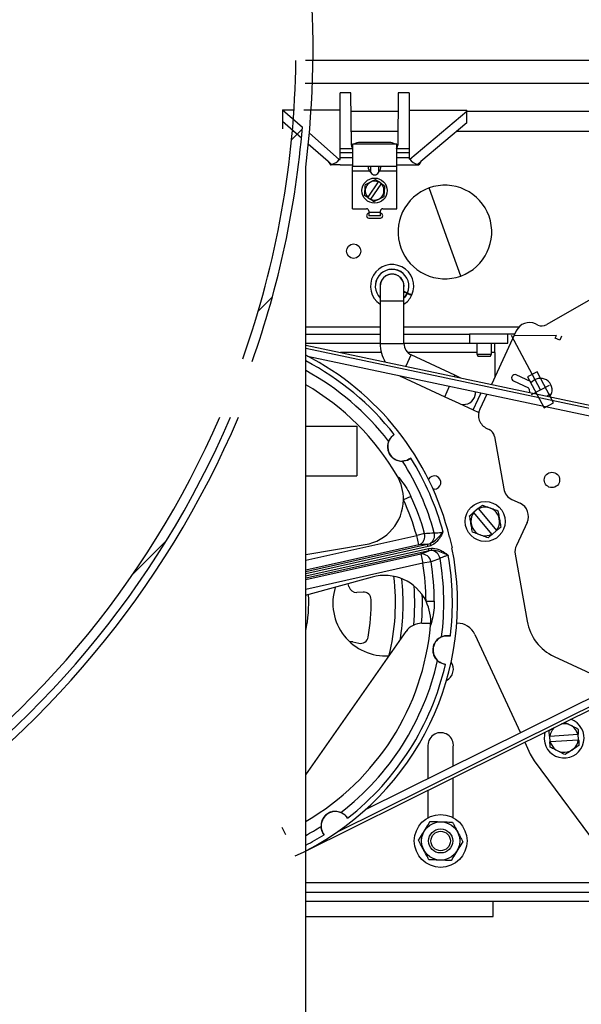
# Model space of a CAD drawing. Header units: inches. Extents: x 170 to 284, y 215 to 248.
# Tile 161 of 256: x 186.693 to 186.939, y 224.226 to 224.658. Entities that reach past the tile are written whole.
import ezdxf

# ---------------------------------------------------------------- set-up
doc = ezdxf.new("R2010")
doc.units = ezdxf.units.IN
doc.header["$LTSCALE"] = 0.25
doc.header["$MEASUREMENT"] = 0
doc.layers.add('ANNOTATIONS', color=1, linetype='Continuous')
doc.layers.add('RH BENCH MOUNT', color=7, linetype='Continuous')
doc.styles.add('ARIAL', font='arial.ttf', dxfattribs={"height": 0.09375})
doc.dimstyles.new('STANDARD$0', dxfattribs={"dimtxt": 0.09375, "dimasz": 0.09375, "dimexe": 0.03125, "dimexo": 0.046875, "dimgap": 0.09, "dimtad": 0, "dimtih": 1, "dimtoh": 1, "dimdec": 4, "dimzin": 0, "dimdsep": 46, "dimtxsty": 'ARIAL', "dimcen": 0.09, "dimadec": 0, "dimazin": 0, "dimtfac": 1, "dimtdec": 4, "dimtofl": 0, "dimtmove": 0, "dimatfit": 1, "dimfxl": 1, "dimtolj": 1, "dimtzin": 0, "dimarcsym": 0})

# ---------------------------------------------------------------- blocks, each defined once
blk = doc.blocks.new('*D120')
at = {"layer": 'ANNOTATIONS', "color": 0, "lineweight": -2, "transparency": 16777216}
for p, q in [((185.9197219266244, 225.4792255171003), (185.9197219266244, 226.2131025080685)), ((187.1533699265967, 224.4696948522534), (187.1533699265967, 226.2131025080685)), ((186.0134719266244, 226.1818525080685), (186.226271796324, 226.1818525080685)), ((187.0596199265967, 226.1818525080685), (186.846820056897, 226.1818525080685))]:
    blk.add_line(p, q, dxfattribs=at)
at = {"layer": 'ANNOTATIONS', "color": 0, "transparency": 16777216}
for points in [[(186.0134719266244, 226.1974775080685), (186.0134719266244, 226.1662275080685), (185.9197219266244, 226.1818525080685)], [(187.0596199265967, 226.1974775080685), (187.0596199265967, 226.1662275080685), (187.1533699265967, 226.1818525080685)]]:
    blk.add_solid(points, dxfattribs=at)
at = {"layer": 'defpoints', "color": 0, "transparency": 16777216}
for p in [(187.1533699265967, 226.1818525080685), (185.9197219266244, 225.4323505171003), (187.1533699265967, 224.4228198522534)]:
    blk.add_point(p, dxfattribs=at)
at = {"layer": 'ANNOTATIONS', "color": 0, "transparency": 16777216, "insert": (186.5365459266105, 226.1818525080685), "char_height": 0.09375, "attachment_point": 5, "style": 'ARIAL'}
blk.add_mtext('\\A1;DIM "A"', dxfattribs=at)
blk = doc.blocks.new('*D123')
at = {"layer": 'ANNOTATIONS', "color": 0, "lineweight": -2, "transparency": 16777216}
for p, q in [((186.8654245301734, 225.0595125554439), (188.1999515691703, 225.0595125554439)), ((188.1687015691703, 224.9657625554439), (188.1687015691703, 222.7038089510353)), ((188.1687015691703, 220.0069951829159), (188.1687015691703, 222.2689487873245)), ((187.7035320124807, 219.9132451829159), (188.1999515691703, 219.9132451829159))]:
    blk.add_line(p, q, dxfattribs=at)
at = {"layer": 'ANNOTATIONS', "color": 0, "transparency": 16777216}
for points in [[(188.1530765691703, 224.9657625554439), (188.1843265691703, 224.9657625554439), (188.1687015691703, 225.0595125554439)], [(188.1530765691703, 220.0069951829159), (188.1843265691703, 220.0069951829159), (188.1687015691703, 219.9132451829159)]]:
    blk.add_solid(points, dxfattribs=at)
at = {"layer": 'defpoints', "color": 0, "transparency": 16777216}
for p in [(186.8185495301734, 225.0595125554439), (187.6566570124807, 219.9132451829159), (188.1687015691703, 219.9132451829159)]:
    blk.add_point(p, dxfattribs=at)
at = {"layer": 'ANNOTATIONS', "color": 0, "transparency": 16777216, "insert": (188.1687015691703, 222.4863788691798), "char_height": 0.09375, "attachment_point": 5, "style": 'ARIAL'}
blk.add_mtext('\\A1;TOTAL\\PHEIGHT', dxfattribs=at)

msp = doc.modelspace()

# ---------------------------------------------------------------- hatches: boundary and pattern name
at = {"layer": 'RH BENCH MOUNT'}
h = msp.add_hatch(dxfattribs=at)
h.set_pattern_fill('ANSI31', color=256, scale=0.34241245, style=0)
h.set_pattern_definition([(45, (176.0482515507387, 218.320867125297), (-0.03026527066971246, 0.03026527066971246), [])])
edge = h.paths.add_edge_path(flags=0)
edge.add_line((186.4076545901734, 225.0520000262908), (186.0652421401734, 225.0520000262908))
edge.add_line((186.0652421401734, 225.0520000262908), (186.0652421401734, 225.0562801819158))
edge.add_line((186.0652421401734, 225.0562801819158), (186.4076545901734, 225.0562801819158))
edge.add_arc((186.4076545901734, 224.6453852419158), 0.4108949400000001, 269.9999999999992, 450, ccw=False)
edge.add_line((186.4076545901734, 224.2344903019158), (186.3348919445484, 224.2344903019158))
edge.add_line((186.3348919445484, 224.2344903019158), (186.3348919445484, 224.2387704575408))
edge.add_line((186.3348919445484, 224.2387704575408), (186.4076545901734, 224.2387704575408))
edge.add_arc((186.4076545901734, 224.6453852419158), 0.406614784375, 270, 450.0000000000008)

# ---------------------------------------------------------------- linework, layer by layer
for p, q in [((186.9468075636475, 224.6404747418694), (186.8185201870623, 224.6404747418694)), ((186.8182838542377, 224.6306116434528), (186.9567182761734, 224.6306116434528)), ((186.8384241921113, 224.6263158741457), (186.8336037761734, 224.6263158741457)), ((186.8336037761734, 224.6017038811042), (186.8336037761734, 224.6263158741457)), ((186.8386241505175, 224.6034029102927), (186.8384241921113, 224.6263158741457)), ((186.8591403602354, 224.6263158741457), (186.8589404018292, 224.6034029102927)), ((186.8639607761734, 224.6263158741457), (186.8591403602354, 224.6263158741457)), ((186.8639607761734, 224.6263158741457), (186.8639607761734, 224.6017038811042)), ((186.8083062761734, 224.6189462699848), (186.8171288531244, 224.6112461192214)), ((186.8083062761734, 224.6189462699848), (186.8134089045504, 224.6189462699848)), ((186.8083062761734, 224.6189462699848), (186.8083062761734, 224.6181836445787)), ((186.8083062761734, 224.6181836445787), (186.8083062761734, 224.6104883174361)), ((186.8176980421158, 224.6189462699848), (186.8336037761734, 224.6189462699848)), ((186.8590693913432, 224.6181836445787), (186.8384951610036, 224.6181836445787)), ((186.8892582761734, 224.6185534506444), (186.8639607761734, 224.6185534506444)), ((186.8642429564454, 224.5971685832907), (186.8892582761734, 224.6183444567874)), ((186.8892582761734, 224.6185534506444), (186.8892582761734, 224.6183444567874)), ((186.8892582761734, 224.6131919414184), (186.8892582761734, 224.6183444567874)), ((186.9567182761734, 224.6181836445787), (186.8892582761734, 224.6181836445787)), ((186.8166970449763, 224.6064118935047), (186.8083369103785, 224.6137084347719)), ((186.8083369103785, 224.6137084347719), (186.8083369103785, 224.6104883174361)), ((186.8083369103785, 224.6104883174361), (186.8083062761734, 224.6105150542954)), ((186.8083062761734, 224.6104883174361), (186.8083369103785, 224.6104883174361)), ((186.8126854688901, 224.6095303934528), (186.8131239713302, 224.6095303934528)), ((186.8385706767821, 224.6095303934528), (186.8589938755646, 224.6095303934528)), ((186.8892582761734, 224.6131919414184), (186.8691290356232, 224.5961522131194)), ((186.8849328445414, 224.6095303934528), (186.9567182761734, 224.6095303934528)), ((186.8201460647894, 224.6086127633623), (186.8333009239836, 224.5971314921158)), ((186.8284686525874, 224.5961378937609), (186.8196887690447, 224.6038007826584)), ((186.8336037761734, 224.6001001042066), (186.8336037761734, 224.6017038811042)), ((186.8390849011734, 224.6017038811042), (186.8336037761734, 224.6017038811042)), ((186.8584796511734, 224.6038104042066), (186.8390849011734, 224.6038104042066)), ((186.8390849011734, 224.6038104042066), (186.8390849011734, 224.5940287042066)), ((186.8551066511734, 224.6045483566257), (186.8424579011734, 224.6045483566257)), ((186.8584796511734, 224.5940287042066), (186.8584796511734, 224.6038104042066)), ((186.8639607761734, 224.6017038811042), (186.8584796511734, 224.6017038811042)), ((186.8639607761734, 224.6017038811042), (186.8639607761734, 224.6001001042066)), ((186.8298823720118, 224.5949289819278), (186.8284686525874, 224.5961522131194)), ((186.8284686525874, 224.5961522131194), (186.8284902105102, 224.5961522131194)), ((186.8284686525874, 224.5961378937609), (186.8284686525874, 224.5961522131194)), ((186.8284686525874, 224.5961378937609), (186.8293845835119, 224.5947080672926)), ((186.8284902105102, 224.5961522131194), (186.8299199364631, 224.5949289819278)), ((186.8333009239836, 224.5971314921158), (186.8336037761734, 224.5971314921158)), ((186.8336037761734, 224.6001001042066), (186.8390849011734, 224.6001001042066)), ((186.8336037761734, 224.5977390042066), (186.8336037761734, 224.6001001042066)), ((186.8336037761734, 224.5971314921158), (186.8336037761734, 224.5977390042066)), ((186.8390849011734, 224.5977390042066), (186.8336037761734, 224.5977390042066)), ((186.8584796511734, 224.6001001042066), (186.8639607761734, 224.6001001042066)), ((186.8639607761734, 224.5977390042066), (186.8584796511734, 224.5977390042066)), ((186.8639607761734, 224.6001001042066), (186.8639607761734, 224.5977390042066)), ((186.8639607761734, 224.5977390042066), (186.8639607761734, 224.5971685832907)), ((186.8642429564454, 224.5971685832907), (186.8639607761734, 224.5971685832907)), ((186.8691290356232, 224.5961522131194), (186.867669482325, 224.594916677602)), ((186.8691290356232, 224.5961522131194), (186.8681839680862, 224.5947088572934)), ((186.8185495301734, 224.1660078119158), (186.8185495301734, 224.593744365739)), ((186.8336772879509, 224.5947080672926), (186.8293845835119, 224.5947080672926)), ((186.8298823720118, 224.5949040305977), (186.8299199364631, 224.5949289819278)), ((186.8299199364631, 224.5949289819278), (186.8298823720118, 224.5949289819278)), ((186.8298823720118, 224.5949040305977), (186.8298823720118, 224.5949289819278)), ((186.8336773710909, 224.5947033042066), (186.8390849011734, 224.5947033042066)), ((186.8584796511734, 224.5940287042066), (186.8390849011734, 224.5940287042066)), ((186.8390849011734, 224.5920049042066), (186.8390849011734, 224.5940287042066)), ((186.8465778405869, 224.5920049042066), (186.8390849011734, 224.5920049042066)), ((186.8390849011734, 224.5754772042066), (186.8390849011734, 224.5920049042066)), ((186.8470548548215, 224.5913303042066), (186.8465778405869, 224.5920049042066)), ((186.8470548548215, 224.5913303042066), (186.8470548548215, 224.5940287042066)), ((186.8505096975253, 224.5940287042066), (186.8505096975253, 224.5913303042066)), ((186.8505096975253, 224.5913303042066), (186.8509867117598, 224.5920049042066)), ((186.8584796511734, 224.5920049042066), (186.8509867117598, 224.5920049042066)), ((186.8584796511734, 224.5947033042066), (186.8638871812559, 224.5947033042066)), ((186.8584796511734, 224.5920049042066), (186.8584796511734, 224.5940287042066)), ((186.8584796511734, 224.5754772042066), (186.8584796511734, 224.5920049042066)), ((186.8638872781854, 224.5947088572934), (186.8681839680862, 224.5947088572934)), ((186.8491141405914, 224.5882609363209), (186.8504625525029, 224.5873545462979)), ((186.8503677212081, 224.5872134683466), (186.8504625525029, 224.5873545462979)), ((186.8518062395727, 224.58645133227), (186.8504625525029, 224.5873545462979)), ((186.8503677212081, 224.5872134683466), (186.8458531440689, 224.5804972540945)), ((186.8471968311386, 224.5795940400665), (186.8517114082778, 224.5863102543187)), ((186.8518062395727, 224.58645133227), (186.8517114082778, 224.5863102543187)), ((186.8796384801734, 224.5652502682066), (186.872728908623, 224.5845948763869)), ((186.8457583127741, 224.5803561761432), (186.8444099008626, 224.5812625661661)), ((186.8457583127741, 224.5803561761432), (186.8458531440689, 224.5804972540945)), ((186.8457583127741, 224.5803561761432), (186.8471019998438, 224.5794529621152)), ((186.8471968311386, 224.5795940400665), (186.8471019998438, 224.5794529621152)), ((186.8390849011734, 224.5754772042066), (186.8452406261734, 224.5754772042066)), ((186.8462525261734, 224.5744653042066), (186.8462525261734, 224.5737333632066)), ((186.8513120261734, 224.5737333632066), (186.8513120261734, 224.5744653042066)), ((186.8523239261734, 224.5754772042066), (186.8584796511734, 224.5754772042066)), ((186.8462525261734, 224.5737333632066), (186.8462525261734, 224.5723841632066)), ((186.8513120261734, 224.5737333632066), (186.8462525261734, 224.5737333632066)), ((186.8513120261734, 224.572384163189), (186.8462525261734, 224.5723841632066)), ((186.8462525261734, 224.5713621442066), (186.8513120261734, 224.5713621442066)), ((186.8513120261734, 224.572384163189), (186.8513120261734, 224.5737333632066)), ((186.8865480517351, 224.5459056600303), (186.8796384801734, 224.5652502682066)), ((186.8512209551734, 224.5414773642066), (186.8512209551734, 224.5350057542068)), ((186.8616772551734, 224.5350057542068), (186.8616772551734, 224.5414773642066)), ((186.8616772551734, 224.5387371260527), (186.8618728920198, 224.5391482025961)), ((186.8630531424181, 224.5382247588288), (186.8630837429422, 224.5382105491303)), ((186.8631952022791, 224.5385306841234), (186.8632258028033, 224.5385164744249)), ((186.8640198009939, 224.5377636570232), (186.8641644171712, 224.5380742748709)), ((186.94448213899, 224.5362386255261), (186.9242796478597, 224.5245747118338)), ((186.8512209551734, 224.5350057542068), (186.8512209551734, 224.5162856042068)), ((186.8512209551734, 224.5350057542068), (186.8616772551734, 224.5350057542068)), ((186.8616772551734, 224.5162856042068), (186.8616772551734, 224.5350057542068)), ((186.8512209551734, 224.5234250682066), (186.8185495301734, 224.5234250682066)), ((186.9120525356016, 224.5234250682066), (186.8616772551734, 224.5234250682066)), ((186.9203896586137, 224.5244048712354), (186.9193913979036, 224.5248703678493)), ((186.8185495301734, 224.5203961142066), (186.8512209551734, 224.5203961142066)), ((186.8616772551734, 224.5203961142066), (186.8904152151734, 224.5203961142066)), ((186.8904152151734, 224.5203961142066), (186.8904152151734, 224.5163620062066)), ((186.898975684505, 224.5203961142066), (186.8904152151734, 224.5203961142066)), ((186.9103082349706, 224.5203961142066), (186.898975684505, 224.5203961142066)), ((186.910964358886, 224.5218031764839), (186.9000048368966, 224.4983004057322)), ((186.9072802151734, 224.5163620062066), (186.9072802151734, 224.5203961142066)), ((186.9216006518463, 224.495927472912), (186.9088910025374, 224.5198308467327)), ((186.9286402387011, 224.5198032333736), (186.9099380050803, 224.5196021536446)), ((186.9280700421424, 224.5185804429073), (186.9286402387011, 224.5198032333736)), ((186.9299806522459, 224.5176895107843), (186.9280700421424, 224.5185804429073)), ((186.930839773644, 224.5195319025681), (186.9299806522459, 224.5176895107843)), ((186.8185495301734, 224.5163620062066), (186.8512209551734, 224.5163620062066)), ((186.8185495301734, 224.5155454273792), (187.0355234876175, 224.4696095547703)), ((186.8185495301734, 224.5142534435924), (187.0332393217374, 224.4688011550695)), ((186.8512209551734, 224.5162856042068), (186.8564491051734, 224.5162856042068)), ((186.8564491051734, 224.5162856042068), (186.8616772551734, 224.5162856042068)), ((186.8616772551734, 224.5163620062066), (186.8904152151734, 224.5163620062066)), ((186.8904152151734, 224.5163620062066), (186.9072802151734, 224.5163620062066)), ((186.8935993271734, 224.5163620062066), (186.8935993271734, 224.5116195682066)), ((186.9000080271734, 224.5116195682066), (186.9000080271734, 224.5163620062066)), ((186.9014617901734, 224.5123144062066), (186.9014617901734, 224.5162369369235)), ((186.8194021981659, 224.51071042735), (187.0284674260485, 224.4664489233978)), ((186.8517223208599, 224.5123144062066), (186.8338109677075, 224.5123144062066)), ((186.862655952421, 224.5065428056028), (186.8648654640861, 224.5112811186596)), ((186.8935993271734, 224.5123144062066), (186.8633623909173, 224.5123144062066)), ((186.8839715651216, 224.5023717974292), (186.8648654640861, 224.5112811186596)), ((186.8935993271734, 224.5116195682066), (186.8941835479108, 224.5106076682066)), ((186.8935993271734, 224.5116195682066), (186.9000080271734, 224.5116195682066)), ((186.899423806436, 224.5106076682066), (186.8941835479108, 224.5106076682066)), ((186.899423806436, 224.5106076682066), (186.9000080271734, 224.5116195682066)), ((186.9014617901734, 224.5123144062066), (186.9000080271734, 224.5123144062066)), ((186.9014617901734, 224.5123144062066), (186.9014617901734, 224.501424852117)), ((186.8625136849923, 224.5062377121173), (186.862655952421, 224.5065428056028)), ((186.859692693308, 224.50218046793), (186.8604464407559, 224.501804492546)), ((186.8604464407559, 224.501804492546), (186.8605382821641, 224.5020014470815)), ((186.8604464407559, 224.501804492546), (186.8795525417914, 224.4928951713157)), ((186.883684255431, 224.5017556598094), (186.8839715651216, 224.5023717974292)), ((186.8866305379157, 224.5011318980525), (186.8839715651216, 224.5023717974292)), ((186.9018355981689, 224.5022264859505), (186.9014617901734, 224.5020904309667)), ((186.9018352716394, 224.5022257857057), (186.9014617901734, 224.502089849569)), ((186.909116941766, 224.5018789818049), (186.9090171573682, 224.5016649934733)), ((186.9174833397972, 224.49946634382), (186.910909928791, 224.5025315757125)), ((186.9200432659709, 224.5038857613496), (186.9158738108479, 224.5016688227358)), ((186.9158738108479, 224.5016688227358), (186.9231580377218, 224.4879691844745)), ((186.9273274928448, 224.4901861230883), (186.9200432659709, 224.5038857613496)), ((186.8795525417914, 224.4928951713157), (186.8817088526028, 224.4975193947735)), ((186.9096697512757, 224.4998720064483), (186.916243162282, 224.4968067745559)), ((186.9176545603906, 224.4938292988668), (186.925546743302, 224.4980256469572)), ((186.8795525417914, 224.4928951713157), (186.8856783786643, 224.4900386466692)), ((186.8941963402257, 224.4918352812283), (186.8954866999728, 224.4946024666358)), ((186.8980294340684, 224.4940641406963), (186.8949418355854, 224.4874427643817)), ((186.9165534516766, 224.4962800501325), (186.9166750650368, 224.4947711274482)), ((186.8856783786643, 224.4900386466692), (186.8919868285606, 224.4870969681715)), ((186.8919868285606, 224.4870969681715), (186.8941963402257, 224.4918352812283)), ((186.9231580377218, 224.4879691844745), (186.9273274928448, 224.4901861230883)), ((186.8919868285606, 224.4870969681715), (186.894458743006, 224.4859442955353)), ((186.8185495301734, 224.4799201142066), (186.8410378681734, 224.4799201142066)), ((186.8410378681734, 224.4799201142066), (186.8410378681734, 224.4581305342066)), ((186.8980090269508, 224.4790157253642), (186.8990072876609, 224.4785502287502)), ((186.9013776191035, 224.4754611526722), (186.9054284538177, 224.4524877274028)), ((186.8185495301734, 224.4581305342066), (186.8410378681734, 224.4581305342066)), ((186.8647416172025, 224.4491472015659), (186.8614428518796, 224.4476302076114)), ((186.8749500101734, 224.4523121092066), (186.874441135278, 224.4523568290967)), ((186.9089934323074, 224.4478417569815), (186.9126086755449, 224.4461559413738)), ((186.8942223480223, 224.4438312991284), (186.8922797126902, 224.4422108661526)), ((186.8923834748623, 224.4420864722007), (186.8922797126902, 224.4422108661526)), ((186.900278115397, 224.4326220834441), (186.8923834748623, 224.4420864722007)), ((186.8942223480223, 224.4438312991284), (186.8943261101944, 224.4437069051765)), ((186.8943261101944, 224.4437069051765), (186.9022207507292, 224.4342425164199)), ((186.9156758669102, 224.4377289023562), (186.9109734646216, 224.4276445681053)), ((186.8185495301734, 224.4210944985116), (186.8672393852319, 224.4319347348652)), ((186.8707323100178, 224.4329259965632), (186.8672393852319, 224.4319347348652)), ((186.8681521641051, 224.4278349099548), (186.8672393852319, 224.4319347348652)), ((186.9003818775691, 224.4324976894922), (186.900278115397, 224.4326220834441)), ((186.9003818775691, 224.4324976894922), (186.9023245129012, 224.434118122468)), ((186.9022207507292, 224.4342425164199), (186.9023245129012, 224.434118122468)), ((186.8185495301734, 224.4162079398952), (186.8720624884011, 224.4281219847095)), ((186.8185495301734, 224.4235990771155), (186.8445730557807, 224.4279881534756)), ((186.8681521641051, 224.4278349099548), (186.8185495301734, 224.4167914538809)), ((186.8720624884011, 224.4281219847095), (186.8681521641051, 224.4278349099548)), ((186.8720624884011, 224.4281219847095), (186.8730978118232, 224.4284382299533)), ((186.8722815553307, 224.427138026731), (186.8720624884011, 224.4281219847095)), ((186.873487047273, 224.4275244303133), (186.8722815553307, 224.427138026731)), ((186.873487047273, 224.4275244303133), (186.8730978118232, 224.4284382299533)), ((186.8816912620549, 224.4311942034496), (186.8817135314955, 224.4311991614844)), ((186.8817135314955, 224.4311991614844), (186.882226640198, 224.4288944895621)), ((186.882226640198, 224.4288944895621), (186.8827397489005, 224.4265898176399)), ((186.8722815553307, 224.427138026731), (186.8185495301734, 224.4151752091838)), ((186.8185495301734, 224.4142598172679), (186.8724757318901, 224.4262658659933)), ((186.8726947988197, 224.4252819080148), (186.8185495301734, 224.4132270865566)), ((186.8185495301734, 224.4126435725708), (186.8690320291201, 224.4238829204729)), ((186.8690320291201, 224.4238829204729), (186.8726947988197, 224.4252819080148)), ((186.8690320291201, 224.4238829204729), (186.8699448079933, 224.4197830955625)), ((186.8724757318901, 224.4262658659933), (186.8737312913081, 224.4264273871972)), ((186.8726947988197, 224.4252819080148), (186.8724757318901, 224.4262658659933)), ((186.8737664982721, 224.4254347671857), (186.8726947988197, 224.4252819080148)), ((186.8737664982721, 224.4254347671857), (186.8737312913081, 224.4264273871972)), ((186.8827174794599, 224.426584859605), (186.8827397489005, 224.4265898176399)), ((186.9104756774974, 224.423863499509), (186.9156794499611, 224.3943514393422)), ((186.8699448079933, 224.4197830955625), (186.8185495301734, 224.4083405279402)), ((186.8735283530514, 224.4203673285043), (186.8699448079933, 224.4197830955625)), ((186.8774921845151, 224.4219103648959), (186.8735283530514, 224.4203673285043)), ((186.8477450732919, 224.4137407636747), (186.81836546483, 224.4055766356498)), ((186.837522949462, 224.4095540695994), (186.8372223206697, 224.4108166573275)), ((186.8436997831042, 224.4071281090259), (186.8410038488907, 224.4069682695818)), ((187.036062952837, 224.4066746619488), (186.8447118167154, 224.3115321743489)), ((187.0436852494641, 224.4053792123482), (186.8173730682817, 224.2928535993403)), ((187.0412714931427, 224.40559064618), (186.8320479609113, 224.3015617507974)), ((186.8713545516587, 224.4031109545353), (186.8749853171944, 224.4031367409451)), ((186.8695495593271, 224.3934869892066), (186.8733875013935, 224.3934869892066)), ((186.8848255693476, 224.3934869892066), (186.8850696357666, 224.3934869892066)), ((186.8185495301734, 224.3269205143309), (186.8626420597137, 224.3898911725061)), ((186.8927214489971, 224.3885980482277), (186.9127452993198, 224.345359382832)), ((186.8392559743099, 224.3852771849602), (186.8418915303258, 224.3846877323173)), ((186.927531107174, 224.3789060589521), (186.9547177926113, 224.3662286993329)), ((186.9253701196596, 224.3463243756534), (186.9267277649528, 224.3472262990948)), ((186.914659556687, 224.3412258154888), (186.91707218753, 224.3360160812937)), ((186.9255198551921, 224.343942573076), (186.925681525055, 224.3439527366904)), ((186.9255198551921, 224.343942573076), (186.9256785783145, 224.3414178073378)), ((186.9258402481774, 224.3414279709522), (186.9256785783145, 224.3414178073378)), ((186.925681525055, 224.3439527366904), (186.9379820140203, 224.3447260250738)), ((186.9381407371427, 224.3422012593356), (186.9258402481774, 224.3414279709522)), ((186.9379820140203, 224.3447260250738), (186.9381436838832, 224.3447361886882)), ((186.9383024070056, 224.34221142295), (186.9381407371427, 224.3422012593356)), ((186.9383024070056, 224.34221142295), (186.9381436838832, 224.3447361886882)), ((186.8721841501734, 224.3398394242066), (186.8721841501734, 224.3251918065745)), ((186.8833150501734, 224.3307262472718), (186.8833150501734, 224.3392266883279)), ((186.9188125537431, 224.3330799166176), (186.9567724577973, 224.2817135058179)), ((186.8833150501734, 224.3080505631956), (186.8833150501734, 224.3256408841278)), ((186.8721841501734, 224.3201064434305), (186.8721841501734, 224.3080320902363)), ((186.8097659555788, 224.3005593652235), (186.8082489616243, 224.3038581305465)), ((186.8173730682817, 224.2928535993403), (186.8138133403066, 224.2911547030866)), ((186.9579526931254, 224.2794795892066), (186.8185495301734, 224.2794795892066)), ((186.8185495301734, 224.2754319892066), (186.9499908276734, 224.2754319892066)), ((186.8185495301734, 224.2713843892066), (186.9499908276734, 224.2713843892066)), ((186.8185495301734, 224.2713843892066), (186.8983511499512, 224.2713843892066)), ((186.9008487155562, 224.2646824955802), (186.9008487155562, 224.2713843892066)), ((186.8185495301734, 224.2646824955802), (186.9008487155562, 224.2646824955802))]:
    msp.add_line(p, q, dxfattribs=at)
at = {"layer": 'RH BENCH MOUNT', "flags": 128}
for points in [[(186.8630531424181, 224.5382247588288), (186.8619955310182, 224.5366369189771), (186.8616772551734, 224.5362947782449)], [(186.8616772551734, 224.5362469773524), (186.862021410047, 224.536615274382), (186.8630837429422, 224.5382105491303)], [(186.9102315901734, 224.5203961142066), (186.910297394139, 224.5203896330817), (186.9103045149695, 224.5203881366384)], [(186.8926262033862, 224.4925674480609), (186.8930770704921, 224.4941398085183), (186.8931056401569, 224.4951065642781)], [(186.9263752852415, 224.4942537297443), (186.9256185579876, 224.4938549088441), (186.9244635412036, 224.493122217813)], [(186.9235218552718, 224.3456322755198), (186.9232676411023, 224.3445600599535), (186.923158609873, 224.3425267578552)]]:
    msp.add_lwpolyline(points, dxfattribs=at)
at = {"layer": 'RH BENCH MOUNT'}
for centre, radius in [((186.8487822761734, 224.5834037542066), 0.005531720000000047), ((186.8395841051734, 224.5568177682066), 0.0031621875), ((186.9266046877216, 224.4563771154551), 0.003372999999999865), ((186.8973021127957, 224.4381644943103), 0.00876979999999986), ((186.8777664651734, 224.2978793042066), 0.01158625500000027), ((186.8777664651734, 224.2978793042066), 0.008387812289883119), ((186.8777664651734, 224.2978793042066), 0.005270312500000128), ((186.8777664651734, 224.2978793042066), 0.004258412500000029)]:
    msp.add_circle(centre, radius, dxfattribs=at)
for centre, radius, start, end in [((186.4076545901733, 224.6453852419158), 0.4141273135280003, 352.8366800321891, 90), ((186.4076545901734, 224.6453852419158), 0.406614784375, 340.4861304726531, 359.3080483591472), ((186.4076545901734, 224.6453852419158), 0.4108949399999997, 340.5256904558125, 355.2340977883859), ((186.8422396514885, 224.599734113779), 0.004819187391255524, 87.40432084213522, 122.2373075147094), ((186.8552928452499, 224.5996129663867), 0.004938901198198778, 58.19783775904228, 92.16053388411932), ((186.8487822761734, 224.5834037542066), 0.004126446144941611, 67.40494681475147, 224.7777942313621), ((186.8487822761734, 224.5834037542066), 0.004126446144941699, 247.404946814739, 44.77779423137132), ((186.8796384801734, 224.5652502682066), 0.02054156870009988, 109.6558805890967, 199.6558806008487), ((186.8796384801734, 224.5652502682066), 0.0205415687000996, 19.65588057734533, 109.6558805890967), ((186.8452406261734, 224.5744653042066), 0.001011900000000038, 1.628443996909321e-12, 90.00000000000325), ((186.8523239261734, 224.5744653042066), 0.001011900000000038, 90.00000000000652, 180), ((186.8462525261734, 224.5723740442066), 0.001011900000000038, 90, 270), ((186.8513120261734, 224.5723740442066), 0.001011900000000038, 270, 90), ((186.8796384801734, 224.5652502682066), 0.02054156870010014, 289.6558806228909, 19.65588057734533), ((186.8796384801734, 224.5652502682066), 0.02054156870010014, 199.6558806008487, 289.6558806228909), ((186.8564491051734, 224.5414773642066), 0.009486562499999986, 336.1103148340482, 236.5567267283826), ((186.8564491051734, 224.5414773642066), 0.007395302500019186, 336.3984140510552, 225.012254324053), ((186.8564491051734, 224.5414773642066), 0.007361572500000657, 336.4044024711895, 224.7492386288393), ((186.8564491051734, 224.5414773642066), 0.005270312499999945, 352.7477531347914, 187.2522468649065), ((186.8564491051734, 224.5414773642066), 0.005228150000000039, 359.9999999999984, 179.9999999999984), ((186.8564491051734, 224.5414773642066), 0.009486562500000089, 303.4432732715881, 334.0730242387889), ((186.9167114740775, 224.5191232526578), 0.006341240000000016, 65.00000000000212, 155.0000000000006), ((186.9221715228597, 224.5282260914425), 0.004216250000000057, 245.0000000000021, 300.0000000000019), ((186.8671990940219, 224.5162856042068), 0.01597813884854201, 180, 210.5744459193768), ((186.8671990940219, 224.5162856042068), 0.005521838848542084, 179.9999999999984, 244.9999999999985), ((186.7629598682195, 224.4023411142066), 0.1221869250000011, 13.65876806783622, 62.93790345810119), ((186.7629598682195, 224.4023411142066), 0.1199682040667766, 38.07142282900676, 62.39522040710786), ((186.7629598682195, 224.4023411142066), 0.116192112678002, 37.67150883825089, 61.41716033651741), ((186.9102399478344, 224.5010947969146), 0.001349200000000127, 154.9999999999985, 245.0000000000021), ((186.9103397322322, 224.5013087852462), 0.001349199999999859, 64.99999999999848, 155.0000000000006), ((186.9216006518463, 224.495927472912), 0.005059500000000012, 322.8809903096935, 133.9959625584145), ((186.7629598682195, 224.4023411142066), 0.1108046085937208, 30.23396058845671, 59.8880688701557), ((186.9160150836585, 224.4963176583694), 0.0005396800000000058, 356.0040374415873, 64.99999999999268), ((186.9177114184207, 224.4999554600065), 0.0005396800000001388, 244.9999999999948, 313.9959625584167), ((186.8878878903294, 224.494776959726), 0.005228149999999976, 245.0000000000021, 335.0000000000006), ((186.4076545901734, 224.6453852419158), 0.406614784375, 270, 336.6105439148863), ((186.4076545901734, 224.6453852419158), 0.4108949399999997, 270, 336.8684352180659), ((186.4076545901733, 224.6453852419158), 0.4141273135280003, 270, 337.0593416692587), ((186.9006889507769, 224.4847628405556), 0.006341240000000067, 155.0000000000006, 245.0000000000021), ((186.8608464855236, 224.4710133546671), 0.006324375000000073, 122.9786711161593, 307.1243975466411), ((186.8972254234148, 224.4747290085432), 0.004216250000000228, 10.00000000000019, 65.00000000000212), ((186.7629598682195, 224.4023411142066), 0.1161921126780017, 15.40701386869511, 32.43155982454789), ((186.7629598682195, 224.4023411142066), 0.1199682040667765, 15.05370213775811, 32.03164583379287), ((186.8412072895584, 224.447944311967), 0.02023800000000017, 359.1107037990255, 30.23396058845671), ((186.8749500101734, 224.4552297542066), 0.002917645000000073, 270, 150.6036247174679), ((186.7629598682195, 224.4023411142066), 0.1120282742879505, 15.84348115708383, 24.69614962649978), ((186.9116733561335, 224.453588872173), 0.006341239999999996, 190.0000000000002, 245.0000000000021), ((186.8412072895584, 224.447944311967), 0.02023800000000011, 279.5732988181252, 359.1107037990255), ((186.7629598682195, 224.4023411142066), 0.1083974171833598, 15.84348115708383, 24.69614962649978), ((186.9099287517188, 224.4404088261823), 0.006341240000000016, 335.0000000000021, 65.00000000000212), ((186.8973021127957, 224.4381644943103), 0.006290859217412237, 141.4321672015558, 298.2336156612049), ((186.8973021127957, 224.4381644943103), 0.00629085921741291, 321.4321672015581, 118.2336156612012), ((186.8666999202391, 224.4317702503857), 0.004194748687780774, 290.2553838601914, 15.99313330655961), ((186.8707539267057, 224.4321167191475), 0.004361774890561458, 302.5047532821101, 14.52079963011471), ((186.9167205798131, 224.4249646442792), 0.00634123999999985, 154.9999999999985, 190.0000000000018), ((186.7629598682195, 224.4023411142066), 0.1221869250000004, 297.0620965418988, 11.44430059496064), ((186.869386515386, 224.4197031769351), 0.004194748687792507, 9.10993535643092, 94.847684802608), ((186.8732045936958, 224.4211093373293), 0.004361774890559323, 10.58226903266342, 82.5983153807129), ((186.7629598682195, 224.4023411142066), 0.1199682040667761, 353.0714228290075, 10.04936652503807), ((186.7629598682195, 224.4023411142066), 0.1083974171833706, 0.4069190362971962, 9.259587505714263), ((186.7629598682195, 224.4023411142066), 0.1120282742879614, 0.4069190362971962, 9.259587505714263), ((186.7629598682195, 224.4023411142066), 0.1161921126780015, 352.671508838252, 9.696054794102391), ((186.8531635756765, 224.3942416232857), 0.02023800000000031, 25.99236486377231, 105.5297698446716), ((186.7631284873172, 224.4023443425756), 0.09481503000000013, 345.7590069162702, 7.103768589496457), ((186.7631284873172, 224.4023443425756), 0.09818802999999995, 350.4504542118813, 6.235890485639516), ((186.7629598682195, 224.4023411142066), 0.05691937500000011, 347.5910323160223, 3.650518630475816), ((186.8537191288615, 224.4023411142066), 0.02323997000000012, 162.7483330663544, 273.4464935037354), ((186.8408042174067, 224.4103353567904), 0.003373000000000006, 193.3930417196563, 273.3930417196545), ((186.8438994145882, 224.4037610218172), 0.003373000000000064, 1.005026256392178, 93.39304171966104), ((186.7631284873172, 224.4023443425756), 0.10324753, 354.621563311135, 4.140921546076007), ((186.7631284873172, 224.4023443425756), 0.1066205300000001, 355.233824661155, 1.924290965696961), ((186.7629598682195, 224.4023411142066), 0.0843250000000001, 349.7810571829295, 1.005026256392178), ((186.8531635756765, 224.3942416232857), 0.02023800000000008, 354.8691080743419, 25.99236486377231), ((186.8695495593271, 224.3850544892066), 0.00843249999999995, 90, 145.0000000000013), ((186.8850696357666, 224.3850544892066), 0.008432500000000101, 24.84888116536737, 90), ((186.9364404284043, 224.3980121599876), 0.02108125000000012, 190.0000000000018, 244.9999999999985), ((186.7629598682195, 224.4023411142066), 0.1108046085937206, 300.233960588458, 354.8691080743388), ((186.8385197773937, 224.3819855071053), 0.00337299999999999, 77.39304171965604, 100.3550777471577), ((186.842627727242, 224.3879794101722), 0.003373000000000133, 257.393041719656, 349.7810571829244), ((186.8807347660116, 224.3816834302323), 0.006324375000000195, 77.97867111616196, 262.1243975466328), ((186.7629598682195, 224.4023411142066), 0.1161921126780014, 307.6715088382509, 347.4315598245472), ((186.8777664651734, 224.3732928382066), 0.005565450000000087, 297.3513854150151, 34.25073379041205), ((186.7629598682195, 224.4023411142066), 0.1199682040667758, 308.0714228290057, 347.0316458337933), ((186.9319111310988, 224.343076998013), 0.00876980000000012, 183.5972496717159, 69.81456394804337), ((186.8777664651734, 224.3398394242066), 0.005582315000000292, 353.6983025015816, 180), ((186.9319111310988, 224.343076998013), 0.00629085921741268, 133.213927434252, 171.9979739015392), ((186.9319111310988, 224.343076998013), 0.006290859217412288, 15.19652544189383, 99.66050016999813), ((186.9319111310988, 224.343076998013), 0.006290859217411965, 195.1965254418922, 351.997973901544), ((186.9323758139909, 224.3431031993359), 0.01686499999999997, 204.8488811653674, 216.4644923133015), ((186.83163210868, 224.3044544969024), 0.006324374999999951, 32.97867111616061, 217.1243975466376), ((186.8085630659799, 224.3240936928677), 0.02023800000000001, 299.5676685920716, 300.2339605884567), ((186.7629598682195, 224.4023411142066), 0.1161921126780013, 298.582839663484, 302.4315598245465), ((186.7629598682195, 224.4023411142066), 0.1199682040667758, 297.6047795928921, 302.0316458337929)]:
    msp.add_arc(centre, radius, start, end, dxfattribs=at)
for centre, major_axis, ratio, start_param, end_param in [((186.8282668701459, 224.5989195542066), (-0.005603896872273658, -0.0001692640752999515), 0.7517716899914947, 1.840447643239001, 2.66348133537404), ((186.8693547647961, 224.5989195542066), (-0.005663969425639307, 0.0001647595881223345), 0.743829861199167, 0.467349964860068, 1.290383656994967), ((186.8265716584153, 224.5989195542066), (-0.003294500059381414, 0.004029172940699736), 0.3769877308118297, 2.890123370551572, 3.152393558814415), ((186.8480088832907, 224.5920049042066), (-0.001869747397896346, 0.001869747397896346), 0.4142135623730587, 5.890486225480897, 7.461282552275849), ((186.8495556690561, 224.5920049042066), (-0.001869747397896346, -0.001869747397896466), 0.4142135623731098, 1.963495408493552, 3.53429173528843), ((186.871068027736, 224.5989195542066), (0.003382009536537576, 0.004017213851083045), 0.3785144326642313, 3.130582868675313, 3.398753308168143), ((186.8487822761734, 224.5937732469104), (-2.115481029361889e-19, -0.003454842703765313), 0.7071067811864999, 5.497787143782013, 7.068583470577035)]:
    msp.add_ellipse(centre, major_axis=major_axis, ratio=ratio, start_param=start_param, end_param=end_param, dxfattribs=at)
for points, knots in [([(186.8386241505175, 224.6034029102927), (186.838672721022, 224.6031075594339), (186.8387535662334, 224.6026159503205), (186.8389903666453, 224.6021546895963), (186.8390849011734, 224.6019705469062)], [0, 0, 0, 0, 0.6007839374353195, 1, 1, 1, 1]), ([(186.8583554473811, 224.6017038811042), (186.8583572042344, 224.6017073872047), (186.8584080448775, 224.601808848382), (186.8585506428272, 224.6020974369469), (186.8588189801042, 224.6026476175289), (186.8588956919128, 224.6031247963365), (186.8589404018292, 224.6034029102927)], [0, 0, 0, 0, 0.006380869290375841, 0.1846525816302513, 0.5247913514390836, 1, 1, 1, 1]), ([(186.8447417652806, 224.5861197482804), (186.8455412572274, 224.5865112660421), (186.8470052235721, 224.5872281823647), (186.8484557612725, 224.5879385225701), (186.8491141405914, 224.5882609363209)], [0, 0, 0, 0, 0.5461136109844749, 0.9999999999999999, 0.9999999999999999, 0.9999999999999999, 0.9999999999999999]), ([(186.8444099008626, 224.5812625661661), (186.8444705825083, 224.582150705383), (186.8445816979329, 224.5837769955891), (186.8446917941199, 224.5853883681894), (186.8447417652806, 224.5861197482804)], [0, 0, 0, 0, 0.546113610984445, 1, 1, 1, 1]), ([(186.8518062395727, 224.58645133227), (186.8520848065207, 224.5862640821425), (186.852542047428, 224.5859567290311), (186.8529825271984, 224.5856606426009), (186.8531546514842, 224.5855449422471)], [0, 0, 0, 0, 0.6092345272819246, 1, 1, 1, 1]), ([(186.8531546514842, 224.5855449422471), (186.8530939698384, 224.5846568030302), (186.8529828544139, 224.5830305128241), (186.8528727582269, 224.5814191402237), (186.8528227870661, 224.5806877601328)], [0, 0, 0, 0, 0.5461136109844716, 1, 1, 1, 1]), ([(186.8484504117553, 224.5785465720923), (186.8482782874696, 224.5786622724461), (186.8478378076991, 224.5789583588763), (186.8473805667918, 224.5792657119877), (186.8471019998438, 224.5794529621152)], [0, 0, 0, 0, 0.3907654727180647, 1, 1, 1, 1]), ([(186.8528227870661, 224.5806877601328), (186.8520232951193, 224.5802962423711), (186.8505593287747, 224.5795793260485), (186.8491087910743, 224.5788689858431), (186.8484504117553, 224.5785465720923)], [0, 0, 0, 0, 0.5461136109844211, 1, 1, 1, 1]), ([(186.8616772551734, 224.5392355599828), (186.8617621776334, 224.5391961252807), (186.8619849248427, 224.5390926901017), (186.8624742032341, 224.5388654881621), (186.8629253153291, 224.5386560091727), (186.8631664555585, 224.5385440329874), (186.8631952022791, 224.5385306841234)], [0, 0, 0, 0, 0.2239365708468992, 0.5873740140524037, 0.9508101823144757, 1, 1, 1, 1]), ([(186.8630531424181, 224.5382247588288), (186.8629441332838, 224.5382753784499), (186.8626221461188, 224.5384248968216), (186.8621925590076, 224.538624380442), (186.8618420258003, 224.5387871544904), (186.861726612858, 224.5388407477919), (186.8616915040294, 224.5388570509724)], [0, 0, 0, 0, 0.2121784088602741, 0.6267247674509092, 0.8864489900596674, 1, 1, 1, 1]), ([(186.8649808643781, 224.5373295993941), (186.8649801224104, 224.5373299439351), (186.8649753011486, 224.5373321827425), (186.8648832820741, 224.5373749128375), (186.8646133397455, 224.5375002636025), (186.8642143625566, 224.5376855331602), (186.8636599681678, 224.5379429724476), (186.863265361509, 224.5381262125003), (186.8630837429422, 224.5382105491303)], [0, 0, 0, 0, 0.0390232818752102, 0.2535709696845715, 0.3877987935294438, 0.6024024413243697, 0.8170048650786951, 1, 1, 1, 1]), ([(186.8632258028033, 224.5385164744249), (186.8632741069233, 224.538494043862), (186.8635347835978, 224.538372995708), (186.8640034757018, 224.5381553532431), (186.8644788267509, 224.5379346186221), (186.8648444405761, 224.5377648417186), (186.8650787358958, 224.5376560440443), (186.8651092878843, 224.5376418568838), (186.8651229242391, 224.5376355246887)], [0, 0, 0, 0, 0.04882885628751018, 0.2635084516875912, 0.4781533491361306, 0.6125143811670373, 0.8270524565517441, 1, 1, 1, 1]), ([(186.8549291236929, 224.4733500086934), (186.8550415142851, 224.4735965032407), (186.8552915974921, 224.4741449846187), (186.8560201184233, 224.4751917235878), (186.8568404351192, 224.4759421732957), (186.8573267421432, 224.4762671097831), (186.8574039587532, 224.4763187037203)], [0, 0, 0, 0, 0.2792249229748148, 0.6213105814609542, 0.9398710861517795, 1, 1, 1, 1]), ([(186.8549291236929, 224.4733500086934), (186.8546858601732, 224.4726050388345), (186.8543435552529, 224.4715567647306), (186.8544913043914, 224.4697435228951), (186.8548539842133, 224.4685091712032), (186.8554608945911, 224.4674012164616), (186.8561905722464, 224.4664968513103), (186.8572151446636, 224.4656297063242), (186.8588077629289, 224.464819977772), (186.8601020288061, 224.4646211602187), (186.8609054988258, 224.4646495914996), (186.8610298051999, 224.4646539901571)], [0, 0, 0, 0, 0.2359321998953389, 0.3319887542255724, 0.4289037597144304, 0.4920882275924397, 0.5554148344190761, 0.6317140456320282, 0.7480440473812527, 0.961019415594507, 1, 1, 1, 1]), ([(186.8646635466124, 224.4659707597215), (186.8643953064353, 224.4657860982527), (186.8637881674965, 224.4653681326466), (186.8627575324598, 224.4649421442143), (186.86176280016, 224.4647104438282), (186.8612608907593, 224.4646717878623), (186.8610298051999, 224.4646539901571)], [0, 0, 0, 0, 0.2096432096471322, 0.4745096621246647, 0.7580574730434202, 1, 1, 1, 1]), ([(186.8586924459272, 224.4581347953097), (186.8587000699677, 224.458126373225), (186.8595536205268, 224.4571834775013), (186.86120864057, 224.4551784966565), (186.8632514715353, 224.452151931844), (186.8642998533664, 224.4500379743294), (186.8647416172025, 224.4491472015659)], [0, 0, 0, 0, 0.003248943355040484, 0.3637359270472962, 0.7318930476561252, 1, 1, 1, 1]), ([(186.8942223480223, 224.4438312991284), (186.8945987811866, 224.4441452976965), (186.8952154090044, 224.4446596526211), (186.895819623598, 224.4451636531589), (186.8960549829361, 224.4453599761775)], [0, 0, 0, 0, 0.6104706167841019, 1, 1, 1, 1]), ([(186.8960549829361, 224.4453599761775), (186.896815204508, 224.4450807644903), (186.8983581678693, 224.4445140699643), (186.9006918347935, 224.4436569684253), (186.9021919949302, 224.4431059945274), (186.9029100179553, 224.4428422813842)], [0, 0, 0, 0, 0.336151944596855, 0.6822617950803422, 1, 1, 1, 1]), ([(186.8904470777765, 224.4406821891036), (186.8908999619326, 224.4410599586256), (186.8915061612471, 224.4415656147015), (186.8921235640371, 224.4420806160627), (186.8922797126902, 224.4422108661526)], [0, 0, 0, 0, 0.7470878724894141, 1, 1, 1, 1]), ([(186.8916942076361, 224.4334867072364), (186.8915559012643, 224.4342846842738), (186.8912751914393, 224.4359042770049), (186.8908506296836, 224.4383538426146), (186.8905777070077, 224.4399285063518), (186.8904470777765, 224.4406821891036)], [0, 0, 0, 0, 0.3361519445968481, 0.6822617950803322, 1, 1, 1, 1]), ([(186.9029100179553, 224.4428422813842), (186.9030483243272, 224.4420443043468), (186.9033290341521, 224.4404247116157), (186.9037535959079, 224.4379751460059), (186.9040265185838, 224.4364004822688), (186.904157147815, 224.435646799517)], [0, 0, 0, 0, 0.3361519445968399, 0.6822617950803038, 1, 1, 1, 1]), ([(186.8707323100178, 224.4329259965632), (186.8717650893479, 224.4329951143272), (186.8731803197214, 224.4330898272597), (186.8745942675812, 224.4331847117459), (186.8749763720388, 224.4332103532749)], [0, 0, 0, 0, 0.7297605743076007, 0.9999999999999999, 0.9999999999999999, 0.9999999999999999, 0.9999999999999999]), ([(186.8730978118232, 224.4284382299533), (186.8734862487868, 224.4286217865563), (186.874849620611, 224.4292660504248), (186.8767276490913, 224.4310552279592), (186.8781234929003, 224.432674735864), (186.8788078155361, 224.4334958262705), (186.8788111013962, 224.433499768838)], [0, 0, 0, 0, 0.1669614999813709, 0.5860168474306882, 0.998012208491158, 0.9999999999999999, 0.9999999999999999, 0.9999999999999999, 0.9999999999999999]), ([(186.8788111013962, 224.433499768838), (186.8788086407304, 224.433494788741), (186.8785707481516, 224.4330133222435), (186.8780848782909, 224.4320637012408), (186.8769213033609, 224.4301751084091), (186.8754120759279, 224.4284933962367), (186.8739279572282, 224.4277463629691), (186.873487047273, 224.4275244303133)], [0, 0, 0, 0, 0.002041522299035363, 0.1973705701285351, 0.3913282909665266, 0.8191725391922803, 1, 1, 1, 1]), ([(186.8749763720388, 224.4332103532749), (186.8752857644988, 224.4331918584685), (186.8759033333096, 224.4331549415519), (186.8772741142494, 224.4332545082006), (186.8782902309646, 224.4334166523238), (186.8788111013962, 224.433499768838)], [0, 0, 0, 0, 0.3285501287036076, 0.6558088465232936, 1, 1, 1, 1]), ([(186.8985492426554, 224.4309690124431), (186.8977890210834, 224.4312482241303), (186.8962460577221, 224.4318149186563), (186.8939123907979, 224.4326720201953), (186.8924122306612, 224.4332229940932), (186.8916942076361, 224.4334867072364)], [0, 0, 0, 0, 0.3361519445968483, 0.6822617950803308, 0.9999999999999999, 0.9999999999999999, 0.9999999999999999, 0.9999999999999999]), ([(186.9003818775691, 224.4324976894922), (186.9002257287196, 224.4323674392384), (186.8996083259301, 224.4318524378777), (186.8990021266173, 224.4313467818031), (186.8985492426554, 224.4309690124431)], [0, 0, 0, 0, 0.2529124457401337, 1, 1, 1, 1]), ([(186.904157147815, 224.435646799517), (186.9039217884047, 224.4354504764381), (186.9033175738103, 224.4349464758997), (186.9027009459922, 224.4344321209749), (186.9023245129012, 224.434118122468)], [0, 0, 0, 0, 0.3895295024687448, 1, 1, 1, 1]), ([(186.8737312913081, 224.4264273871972), (186.8742247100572, 224.4264134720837), (186.8758855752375, 224.4263666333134), (186.8779657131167, 224.4254840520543), (186.8798206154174, 224.4242674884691), (186.8806634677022, 224.4236136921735), (186.8810831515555, 224.4232786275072), (186.8810874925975, 224.4232751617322)], [0, 0, 0, 0, 0.1808274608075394, 0.6086717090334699, 0.8026294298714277, 0.997958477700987, 1, 1, 1, 1]), ([(186.8810874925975, 224.4232751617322), (186.8810828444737, 224.4232773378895), (186.8801148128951, 224.4237305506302), (186.8781637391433, 224.4246049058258), (186.8757040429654, 224.4254283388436), (186.8741961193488, 224.4254333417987), (186.8737664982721, 224.4254347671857)], [0, 0, 0, 0, 0.001987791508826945, 0.4139831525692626, 0.8330385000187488, 1, 1, 1, 1]), ([(186.8810874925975, 224.4232751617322), (186.8810581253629, 224.4232672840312), (186.8805493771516, 224.4231308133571), (186.8795677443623, 224.4228313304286), (186.8783077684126, 224.4223548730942), (186.8777644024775, 224.4220587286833), (186.8774921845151, 224.4219103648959)], [0, 0, 0, 0, 0.01987989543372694, 0.3443927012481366, 0.6715508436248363, 1, 1, 1, 1]), ([(186.8749853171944, 224.4031367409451), (186.8749632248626, 224.4021426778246), (186.874911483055, 224.3998145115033), (186.8743511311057, 224.3962061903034), (186.8737052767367, 224.3936864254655), (186.8733238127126, 224.3924425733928), (186.873320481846, 224.3924317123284)], [0, 0, 0, 0, 0.2681049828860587, 0.627920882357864, 0.9967510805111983, 1, 1, 1, 1]), ([(186.8782028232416, 224.3875199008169), (186.8775040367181, 224.3871651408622), (186.8765207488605, 224.3866659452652), (186.8753430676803, 224.3852793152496), (186.8747267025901, 224.3841500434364), (186.8743724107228, 224.3829374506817), (186.8742488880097, 224.3817820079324), (186.8743602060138, 224.3804443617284), (186.8749137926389, 224.378745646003), (186.8756883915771, 224.3776898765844), (186.8762766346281, 224.3771418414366), (186.8763676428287, 224.3770570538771)], [0, 0, 0, 0, 0.2359321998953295, 0.3319887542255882, 0.4289037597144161, 0.492088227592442, 0.5554148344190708, 0.6317140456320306, 0.7480440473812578, 0.9610194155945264, 1, 1, 1, 1]), ([(186.8782028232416, 224.3875199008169), (186.8784565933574, 224.3876147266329), (186.8790212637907, 224.3878257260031), (186.8802765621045, 224.3880507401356), (186.8813872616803, 224.3880013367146), (186.8819608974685, 224.3878872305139), (186.8820519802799, 224.3878691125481)], [0, 0, 0, 0, 0.2792249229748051, 0.6213105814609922, 0.9398710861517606, 1, 1, 1, 1]), ([(186.8798681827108, 224.3754187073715), (186.8795495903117, 224.3754774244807), (186.878826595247, 224.3756106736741), (186.8777976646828, 224.3760367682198), (186.8769280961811, 224.3765768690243), (186.8765447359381, 224.3769053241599), (186.8763676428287, 224.3770570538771)], [0, 0, 0, 0, 0.2085581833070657, 0.4732898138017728, 0.7566864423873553, 1, 1, 1, 1]), ([(186.9322476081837, 224.3499708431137), (186.9327100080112, 224.3497412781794), (186.9339201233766, 224.3491404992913), (186.9358780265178, 224.3481684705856), (186.9373090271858, 224.347458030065), (186.9379939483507, 224.3471179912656)], [0, 0, 0, 0, 0.2438125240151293, 0.6380652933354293, 1, 1, 1, 1]), ([(186.9255198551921, 224.343942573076), (186.9254890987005, 224.3444318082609), (186.9254387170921, 224.3452332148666), (186.9253893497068, 224.3460184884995), (186.9253701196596, 224.3463243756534)], [0, 0, 0, 0, 0.6104706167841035, 1, 1, 1, 1]), ([(186.9379939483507, 224.3471179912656), (186.9380131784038, 224.3468121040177), (186.9380625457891, 224.3460268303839), (186.9381129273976, 224.3452254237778), (186.9381436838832, 224.3447361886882)], [0, 0, 0, 0, 0.3895295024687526, 1, 1, 1, 1]), ([(186.9258283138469, 224.3390360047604), (186.925791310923, 224.3396246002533), (186.925741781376, 224.3404124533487), (186.9256913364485, 224.3412148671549), (186.9256785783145, 224.3414178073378)], [0, 0, 0, 0, 0.7470878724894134, 0.9999999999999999, 0.9999999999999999, 0.9999999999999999, 0.9999999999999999]), ([(186.9383024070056, 224.34221142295), (186.9383151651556, 224.3420084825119), (186.9383656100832, 224.3412060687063), (186.93841513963, 224.3404182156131), (186.9384521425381, 224.3398296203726)], [0, 0, 0, 0, 0.2529124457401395, 0.9999999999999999, 0.9999999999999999, 0.9999999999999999, 0.9999999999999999]), ([(186.9323693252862, 224.33578862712), (186.9316439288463, 224.3361487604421), (186.9301716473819, 224.336879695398), (186.9279448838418, 224.3379852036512), (186.9265134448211, 224.3386958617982), (186.9258283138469, 224.3390360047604)], [0, 0, 0, 0, 0.3361519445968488, 0.6822617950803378, 0.9999999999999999, 0.9999999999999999, 0.9999999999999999, 0.9999999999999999]), ([(186.9384521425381, 224.3398296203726), (186.9377775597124, 224.3393814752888), (186.9364084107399, 224.3384719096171), (186.9343376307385, 224.3370962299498), (186.9330064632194, 224.3362118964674), (186.9323693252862, 224.33578862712)], [0, 0, 0, 0, 0.336151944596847, 0.6822617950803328, 1, 1, 1, 1]), ([(186.8339687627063, 224.3103718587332), (186.8332237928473, 224.3106151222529), (186.8321755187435, 224.3109574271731), (186.8303622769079, 224.3108096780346), (186.8291279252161, 224.3104469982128), (186.8280199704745, 224.309840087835), (186.8271156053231, 224.3091104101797), (186.826248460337, 224.3080858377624), (186.8254387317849, 224.3064932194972), (186.8252399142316, 224.30519895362), (186.8252683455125, 224.3043954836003), (186.82527274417, 224.3042711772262)], [0, 0, 0, 0, 0.2359321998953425, 0.3319887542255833, 0.4289037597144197, 0.4920882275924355, 0.5554148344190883, 0.6317140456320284, 0.7480440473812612, 0.9610194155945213, 1, 1, 1, 1]), ([(186.8187535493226, 224.3066085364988), (186.8187451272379, 224.3066009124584), (186.8186773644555, 224.3065395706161), (186.8186093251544, 224.3064783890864), (186.8185495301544, 224.306424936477)], [0, 0, 0, 0, 0.00324894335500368, 0.02614049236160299, 0.02614049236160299, 0.02614049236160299, 0.02614049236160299]), ([(186.8339687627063, 224.3103718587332), (186.8342152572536, 224.3102594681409), (186.8347637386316, 224.310009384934), (186.8358104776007, 224.3092808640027), (186.8365609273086, 224.3084605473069), (186.836885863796, 224.3079742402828), (186.8369374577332, 224.3078970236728)], [0, 0, 0, 0, 0.2792249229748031, 0.621310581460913, 0.9398710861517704, 0.9999999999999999, 0.9999999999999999, 0.9999999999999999, 0.9999999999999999]), ([(186.868034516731, 224.2981932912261), (186.8686022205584, 224.2991071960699), (186.8697544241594, 224.3009620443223), (186.8715037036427, 224.30377808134), (186.8726301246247, 224.3055914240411), (186.8731724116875, 224.3064644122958)], [0, 0, 0, 0, 0.3349620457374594, 0.679834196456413, 1, 1, 1, 1]), ([(186.8731724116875, 224.3064644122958), (186.8742477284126, 224.3064297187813), (186.8764301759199, 224.3063593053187), (186.8797435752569, 224.3062524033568), (186.8818771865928, 224.3061835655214), (186.8829043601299, 224.3061504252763)], [0, 0, 0, 0, 0.3349620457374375, 0.6798341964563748, 1, 1, 1, 1]), ([(186.8265895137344, 224.3006374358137), (186.8264048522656, 224.3009056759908), (186.8259868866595, 224.3015128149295), (186.8255608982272, 224.3025434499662), (186.8253291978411, 224.3035381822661), (186.8252905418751, 224.3040400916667), (186.82527274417, 224.3042711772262)], [0, 0, 0, 0, 0.2096432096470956, 0.4745096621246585, 0.7580574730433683, 0.9999999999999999, 0.9999999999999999, 0.9999999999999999, 0.9999999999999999]), ([(186.8829043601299, 224.3061504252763), (186.8830972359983, 224.3057899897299), (186.8837534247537, 224.3045637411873), (186.8849140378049, 224.3023948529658), (186.8862708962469, 224.2998592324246), (186.8871238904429, 224.2982652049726), (186.8874984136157, 224.2975653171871)], [0, 0, 0, 0, 0.1280535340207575, 0.4356547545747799, 0.7522135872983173, 1, 1, 1, 1]), ([(186.8726285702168, 224.2896081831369), (186.8722540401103, 224.2903080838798), (186.8714149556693, 224.2918761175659), (186.8700588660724, 224.2944103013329), (186.8688974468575, 224.2965806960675), (186.8682273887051, 224.2978328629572), (186.868034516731, 224.2981932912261)], [0, 0, 0, 0, 0.2477854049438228, 0.5551299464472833, 0.8719469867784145, 0.9999999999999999, 0.9999999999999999, 0.9999999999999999, 0.9999999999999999]), ([(186.8874984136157, 224.2975653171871), (186.8869307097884, 224.2966514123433), (186.8857785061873, 224.2947965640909), (186.8840292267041, 224.2919805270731), (186.882902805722, 224.2901671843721), (186.8823605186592, 224.2892941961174)], [0, 0, 0, 0, 0.3349620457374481, 0.6798341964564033, 1, 1, 1, 1]), ([(186.8823605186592, 224.2892941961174), (186.8812852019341, 224.2893288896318), (186.8791027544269, 224.2893993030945), (186.8757893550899, 224.2895062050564), (186.873655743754, 224.2895750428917), (186.8726285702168, 224.2896081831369)], [0, 0, 0, 0, 0.3349620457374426, 0.6798341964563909, 1, 1, 1, 1])]:
    msp.add_open_spline(points, degree=3, knots=knots, dxfattribs=at)

# ---------------------------------------------------------------- dimensions: what is measured, and where the dimension line sits
at = {"layer": 'ANNOTATIONS'}
dim = msp.add_linear_dim(base=(187.1533699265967, 226.1818525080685), p1=(185.9197219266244, 225.4323505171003), p2=(187.1533699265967, 224.4228198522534), text='DIM "A"', dimstyle='STANDARD$0', dxfattribs=at)
dim.commit()
dim.dimension.update_dxf_attribs({"geometry": '*D120', "text_midpoint": (186.5365459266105, 226.1818525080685)})
dim = msp.add_linear_dim(base=(188.1687015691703, 219.9132451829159), p1=(186.8185495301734, 225.0595125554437), p2=(187.6566570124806, 219.9132451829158), angle=90, text='TOTAL\\PHEIGHT', dimstyle='STANDARD$0', dxfattribs=at)
dim.commit()
dim.dimension.update_dxf_attribs({"geometry": '*D123', "text_midpoint": (188.1687015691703, 222.4863788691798)})

doc.saveas('drawing.dxf')
